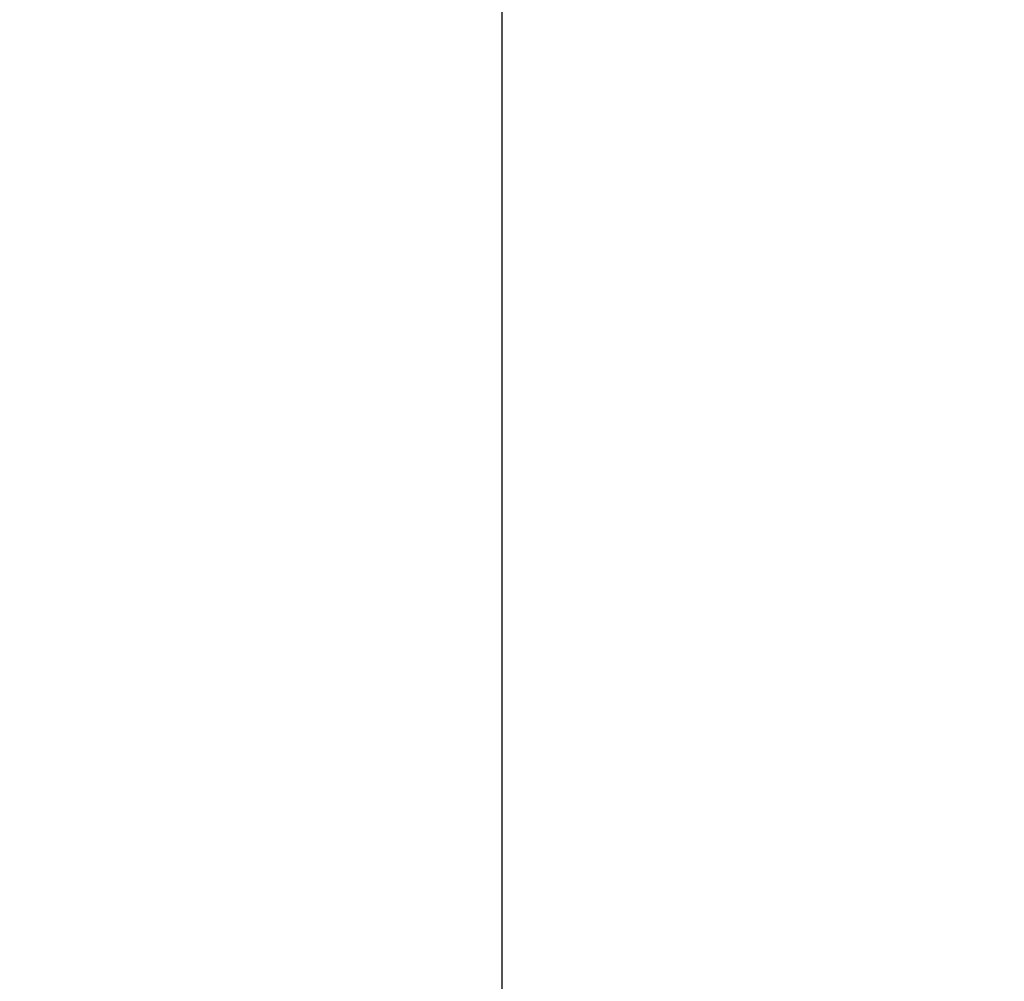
# Model space of a CAD drawing. Header units: millimetres. Extents: x 2605 to 1198744, y 17680 to 73723.
# Tile 12 of 200: x 8483.128 to 8483.706, y 52688.535 to 52689.1. Entities that reach past the tile are written whole.
import ezdxf

# ---------------------------------------------------------------- set-up
doc = ezdxf.new("R2010")
doc.units = ezdxf.units.MM

msp = doc.modelspace()

# ---------------------------------------------------------------- hatches: boundary and pattern name
at = {"lineweight": 13}
h = msp.add_hatch(dxfattribs=at)
h.set_pattern_fill('ANSI33', color=256, scale=50, style=0)
h.set_pattern_definition([(45, (-21381.03, 16915), (-224.5064, 224.5064), []), (45, (-21156.52, 16915), (-224.5064, 224.5064), [158.75, -79.375])])
h.paths.add_polyline_path([(8673.41118, 52689.15536), (8593.41118, 52689.15536), (8593.41118, 52705.15536), (8553.41118, 52705.15536), (8553.41118, 52707.15536), (8713.41118, 52707.15536), (8713.41118, 52705.15536), (8673.41118, 52705.15536)], flags=16)
edge = h.paths.add_edge_path(flags=16)
edge.add_arc((17408.41302, 53223.98242), 5, 0, 360)
edge = h.paths.add_edge_path(flags=16)
edge.add_arc((17408.41302, 53173.98242), 5, 0, 360)
edge = h.paths.add_edge_path()
edge.add_line((8483.41172, 51049.66842), (8782.03524, 51049.66842))
edge.add_line((8782.03524, 51049.66842), (8778.39869, 52658.15536))
edge.add_arc((8775.39869, 52658.15536), 3, -90, 0.00002, ccw=False)
edge.add_line((8775.39869, 52655.15536), (8772.39869, 52655.15536))
edge.add_line((8772.39869, 52655.15536), (8772.39869, 52695.15536))
edge.add_line((8772.39869, 52695.15536), (8832.39869, 52695.15536))
edge.add_line((8832.39869, 52695.15536), (18702.41302, 52692.35747))
edge.add_line((18702.41302, 52692.35747), (18702.41302, 52699.15536))
edge.add_line((18702.41302, 52699.15536), (18802.41302, 52699.15536))
edge.add_line((18802.41302, 52699.15536), (18802.41302, 52914.15536))
edge.add_line((18802.41302, 52914.15536), (18702.41302, 52914.15536))
edge.add_line((18702.41302, 52914.15536), (18702.41302, 52924.15536))
edge.add_line((18702.41302, 52924.15536), (18802.41302, 52924.15536))
edge.add_line((18802.41302, 52924.15536), (18802.41302, 53149.15536))
edge.add_line((18802.41302, 53149.15536), (17508.41302, 53149.15536))
edge.add_line((17508.41302, 53149.15536), (17508.41302, 53249.15536))
edge.add_line((17508.41302, 53249.15536), (17308.41302, 53249.15536))
edge.add_line((17308.41302, 53249.15536), (17308.41302, 53149.15536))
edge.add_line((17308.41302, 53149.15536), (8483.41118, 53034.15536))
edge.add_line((8483.41118, 53034.15536), (8483.41118, 52684.15536))
edge.add_line((8483.41118, 52684.15536), (8483.41172, 51049.66842))
at = {"lineweight": 5}
h = msp.add_hatch(dxfattribs=at)
h.set_pattern_fill('NET3', color=0, scale=10)
h.set_pattern_definition([(0, (-16981.03, 91233.933), (0, 31.75), []), (60, (-16981.03, 91233.933), (-27.496307, 15.875), []), (120, (-16981.03, 91233.933), (-27.496307, -15.875), [])])
h.paths.add_polyline_path([(8443.41118, 51049.66842), (8483.41118, 51049.66842), (8483.41118, 53034.15536), (8443.41118, 53034.15536)])

# ---------------------------------------------------------------- linework, layer by layer
msp.add_line((8483.41118, 52684.15536), (8483.41118, 53034.15536))
msp.add_lwpolyline([(8483.41118, 51049.66842), (8483.41118, 53034.15536), (8443.41118, 53034.15536), (8443.41118, 51049.66842)])

doc.saveas('drawing.dxf')
